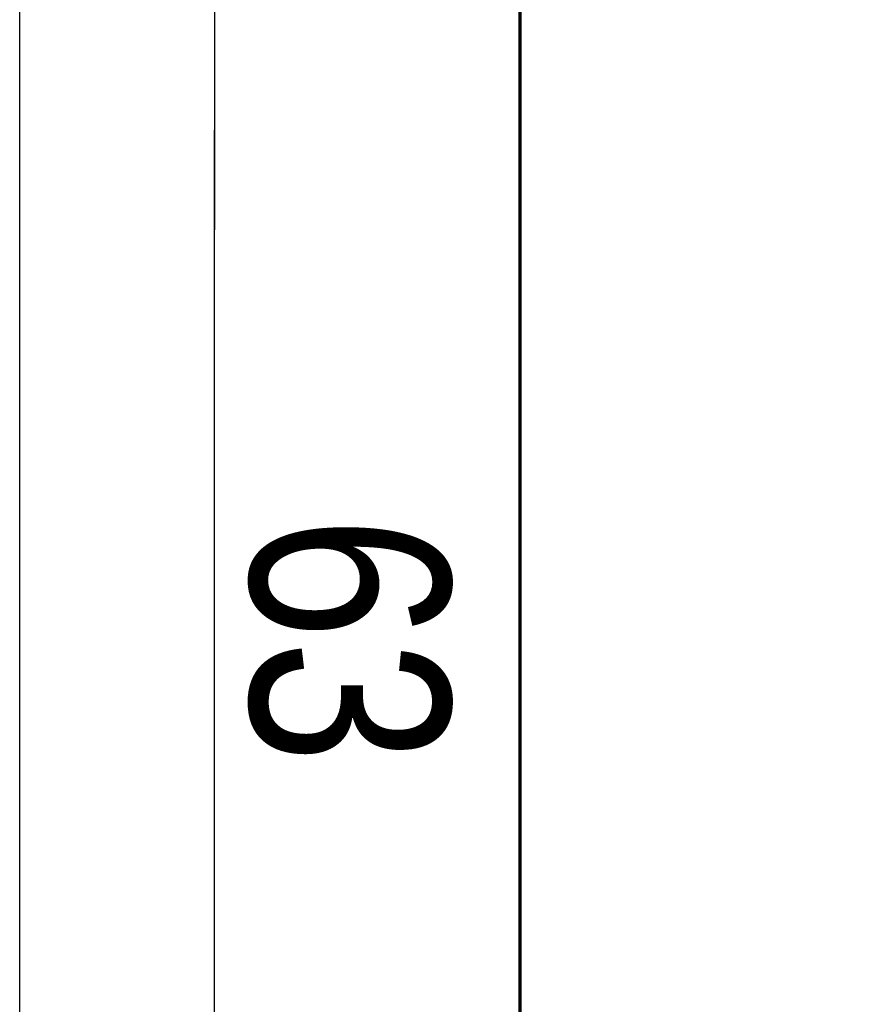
# Model space of a CAD drawing. Header units: millimetres. Extents: x -20654 to 2526, y -8238 to 977.
# Tile 17 of 218: x -10327.629 to -10327.286, y -4119.192 to -4118.798. Entities that reach past the tile are written whole.
import ezdxf

# ---------------------------------------------------------------- set-up
doc = ezdxf.new("R2010")
doc.units = ezdxf.units.MM
doc.linetypes.add('HIDDEN2', pattern=[0.47625, 0.3175, -0.15875])
doc.layers.add('01 CONTORNO_dwg', color=252, linetype='Continuous')
doc.layers.add('TQ-Conexões', color=7, linetype='Continuous')
doc.styles.add('Arial_4', font='arial.ttf', dxfattribs={"width": 0.8, "height": 0.07})

# ---------------------------------------------------------------- blocks, each defined once
blk = doc.blocks.new('terreo')
at = {"layer": '01 CONTORNO_dwg', "lineweight": 70}
blk.add_line((-16937.24, -105.13), (-16937.24, -8945.13), dxfattribs=at)

msp = doc.modelspace()

# ---------------------------------------------------------------- linework, layer by layer
for p, q in [((-10327.55134, -4118.44188), (-10327.55134, -4118.88188)), ((-10327.5515, -4118.84188), (-10327.5515, -4119.42572))]:
    msp.add_line(p, q)
at = {"layer": 'TQ-Conexões', "color": 244, "linetype": 'HIDDEN2', "ltscale": 8, "true_color": 0x991b1e}
msp.add_lwpolyline([(-10327.62944, -4116.144), (-10324.13538, -4116.144), (-10324.13538, -4123.84906), (-10327.62944, -4123.84906)], close=True, dxfattribs=at)

# ---------------------------------------------------------------- block references
at = {"layer": '01 CONTORNO_dwg', "xscale": 0.001, "yscale": 0.001, "zscale": 0.001}
msp.add_blockref('terreo', (-10310.49166, -4118.19674), dxfattribs=at)

# ---------------------------------------------------------------- next in the draw order: texts
at = {"ltscale": 2, "insert": (-10327.4975, -4119.04626), "char_height": 0.08, "attachment_point": 5, "rotation": 270, "style": 'Arial_4', "bg_fill": 3, "box_fill_scale": 1.1, "bg_fill_color": 256, "bg_fill_true_color": 13158600, "bg_fill_transparency": 0}
msp.add_mtext('\\A1;63', dxfattribs=at)

doc.saveas('drawing.dxf')
